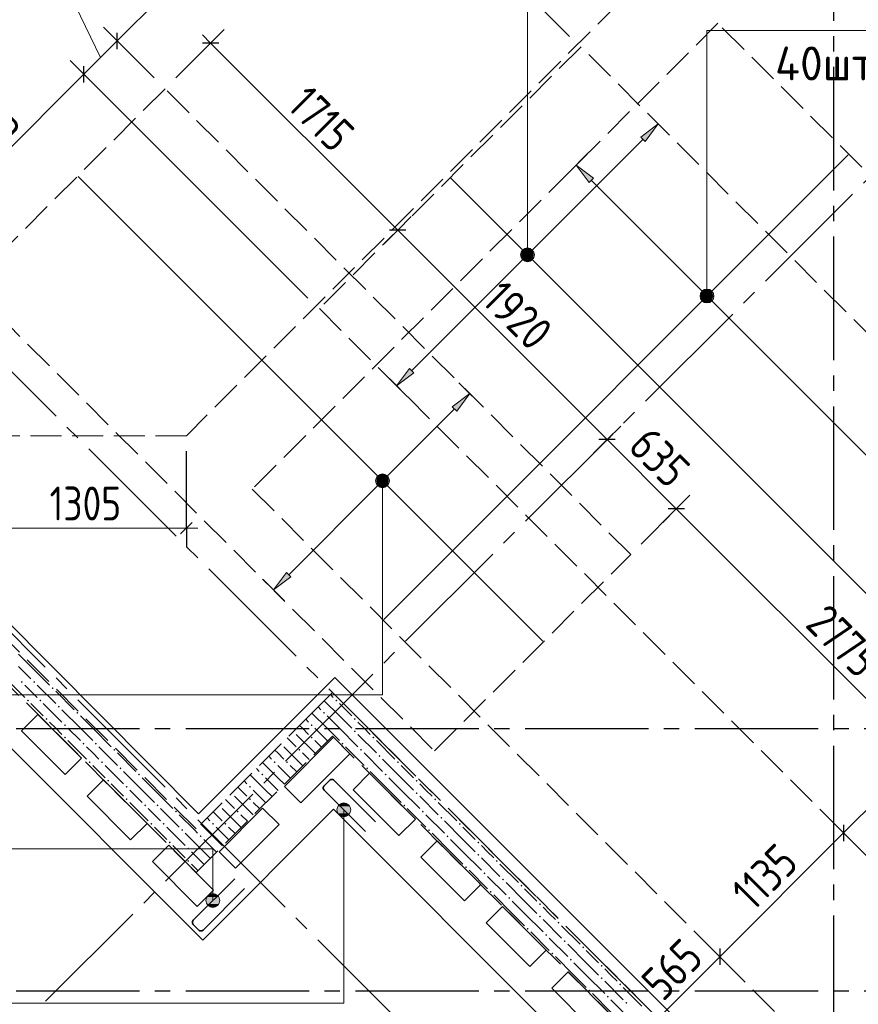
# Model space of a CAD drawing. Header units: millimetres. Extents: x 0 to 43617, y 0 to 59400.
# Tile 5 of 45: x 9348 to 14785, y 17244 to 23626. Entities that reach past the tile are written whole.
import ezdxf

# ---------------------------------------------------------------- set-up
doc = ezdxf.new("R2010")
doc.units = ezdxf.units.MM
doc.linetypes.add('______2', pattern=[270, 200, -70])
doc.linetypes.add('______5', pattern=[1100, 800, -100, 100, -100])
for name, color, linetype, lineweight in [('Standard', 7, 'Continuous', 25), ('ДОП Низ по У', 7, 'Continuous', 25), ('Обрамление П-обр. равн.', 7, 'Continuous', 25), ('Оси', 40, '______5', 18), ('Позиционная метка линия выноска', 7, 'Continuous', 13), ('Позиционная метка номер позиции', 7, 'Continuous', 13), ('Примечания', 7, 'Continuous', 25)]:
    doc.layers.add(name, color=color, linetype=linetype, lineweight=lineweight)
doc.layers.add('ЖБ Перекрытие верхний уровень', color=7, linetype='Continuous', lineweight=25, true_color=0xe0e0ff)
doc.layers.add('ЖБ Стена верхний уровень', color=7, linetype='Continuous', lineweight=25, true_color=0x006e00)
doc.styles.add('GOST 2.304-81', font='txt')
doc.styles.add('ISOCPEUR', font='txt')

msp = doc.modelspace()

# ---------------------------------------------------------------- hatches: boundary and pattern name
at = {"layer": 'ДОП Низ по У', "linetype": 'Continuous', "lineweight": 13, "transparency": 33554687}
for points in [[(13403.3, 22837.1), (13488.2, 22950.3), (13375, 22865.4)], [(12603.6, 22111.3), (12666.2, 22075.2), (12613.1, 22128.2)], [(12603.6, 22092.2), (12649.2, 22065.7), (12603.6, 22111.3)], [(12603.6, 22111.3), (12649.2, 22065.7), (12666.2, 22075.2)], [(12630.1, 22065.7), (12603.6, 22092.2), (12613.1, 22075.2)], [(12603.6, 22092.2), (12630.1, 22065.7), (12649.2, 22065.7)], [(12613.1, 22128.2), (12675.7, 22092.2), (12630.1, 22137.8)], [(12613.1, 22128.2), (12666.2, 22075.2), (12675.7, 22092.2)], [(12630.1, 22137.8), (12675.7, 22092.2), (12675.7, 22111.3)], [(12630.1, 22137.8), (12675.7, 22111.3), (12649.2, 22137.8)], [(12649.2, 22137.8), (12675.7, 22111.3), (12666.2, 22128.2)], [(13767.8, 21844.5), (13794.3, 21871), (13777.3, 21861.5)], [(13794.3, 21871), (13767.8, 21844.5), (13767.8, 21825.4)], [(13794.3, 21871), (13767.8, 21825.4), (13813.4, 21871)], [(13813.4, 21871), (13767.8, 21825.4), (13777.3, 21808.5)], [(13813.4, 21871), (13777.3, 21808.5), (13830.3, 21861.5)], [(13830.3, 21861.5), (13777.3, 21808.5), (13794.3, 21798.9)], [(13830.3, 21861.5), (13794.3, 21798.9), (13839.9, 21844.5)], [(13839.9, 21844.5), (13794.3, 21798.9), (13813.4, 21798.9)], [(13839.9, 21844.5), (13813.4, 21798.9), (13839.9, 21825.4)], [(13839.9, 21825.4), (13813.4, 21798.9), (13830.3, 21808.5)], [(12181, 21089.6), (12265.8, 21202.8), (12152.7, 21117.9)], [(11664.1, 20646.6), (11726.7, 20610.6), (11673.6, 20663.6)], [(11664.1, 20627.5), (11709.7, 20601), (11664.1, 20646.6)], [(11664.1, 20646.6), (11709.7, 20601), (11726.7, 20610.6)], [(11690.6, 20601), (11664.1, 20627.5), (11673.6, 20610.6)], [(11664.1, 20627.5), (11690.6, 20601), (11709.7, 20601)], [(11673.6, 20663.6), (11736.2, 20627.5), (11690.6, 20673.1)], [(11673.6, 20663.6), (11726.7, 20610.6), (11736.2, 20627.5)], [(11690.6, 20673.1), (11736.2, 20627.5), (11736.2, 20646.6)], [(11690.6, 20673.1), (11736.2, 20646.6), (11709.7, 20673.1)], [(11709.7, 20673.1), (11736.2, 20646.6), (11726.7, 20663.6)]]:
    msp.add_hatch(color=7, dxfattribs=at).paths.add_polyline_path(points)
for points in [[(13040.1, 22570.4), (12955.3, 22683.5), (13068.4, 22598.7)], [(11904.2, 21338), (11791.1, 21253.2), (11876, 21366.3)], [(11106.2, 20014.8), (10993, 19930), (11077.9, 20043.1)]]:
    msp.add_hatch(color=7, dxfattribs=at).paths.add_polyline_path(points, flags=16)
at = {"layer": 'ЖБ Стена верхний уровень', "linetype": 'Continuous', "lineweight": 18, "transparency": 33554687}
for points in [[(9354.5, 19333.1), (9360.9, 19339.6), (9367.4, 19333.1), (9360.9, 19326.6)], [(9434.5, 19333.1), (9441, 19339.6), (9447.4, 19333.1), (9441, 19326.6)], [(9554.5, 19293.1), (9560.9, 19299.6), (9567.4, 19293.1), (9560.9, 19286.6)], [(9394.5, 19213.1), (9401, 19219.6), (9407.5, 19213.1), (9401, 19206.6)], [(9474.5, 19213.1), (9481, 19219.6), (9487.5, 19213.1), (9481, 19206.6)], [(11394.5, 19213.1), (11401, 19219.6), (11407.5, 19213.1), (11401, 19206.6)], [(9594.5, 19173.1), (9601, 19179.6), (9607.5, 19173.1), (9601, 19166.6)], [(9514.5, 19093.1), (9521, 19099.6), (9527.5, 19093.1), (9521, 19086.6)], [(9714.5, 19133.1), (9721, 19139.6), (9727.5, 19133.1), (9721, 19126.6)], [(11314.5, 19133.1), (11321, 19139.6), (11327.5, 19133.1), (11321, 19126.6)], [(11514.5, 19093.1), (11521, 19099.6), (11527.5, 19093.1), (11521, 19086.6)], [(9634.5, 19053.1), (9641, 19059.6), (9647.4, 19053.1), (9641, 19046.6)], [(11234.5, 19053.1), (11241, 19059.6), (11247.4, 19053.1), (11241, 19046.6)], [(11514.5, 19013.1), (11521, 19019.6), (11527.5, 19013.1), (11521, 19006.6)], [(9634.5, 18973.1), (9641, 18979.6), (9647.4, 18973.1), (9641, 18966.6)], [(11125.5, 19015), (11127.5, 19013.1), (11121, 19006.6), (11119, 19008.5)], [(11234.5, 18973.1), (11241, 18979.6), (11247.4, 18973.1), (11241, 18966.6)], [(11634.5, 18973.1), (11641, 18979.6), (11647.4, 18973.1), (11641, 18966.6)], [(9754.5, 18933.1), (9760.9, 18939.6), (9767.4, 18933.1), (9760.9, 18926.6)], [(9834.5, 18933.1), (9841, 18939.6), (9847.4, 18933.1), (9841, 18926.6)], [(9954.5, 18893.1), (9960.9, 18899.6), (9967.4, 18893.1), (9960.9, 18886.6)], [(11045.5, 18935), (11047.4, 18933.1), (11041, 18926.6), (11039, 18928.5)], [(11154.4, 18893.1), (11160.9, 18899.6), (11167.4, 18893.1), (11160.9, 18886.6)], [(11434.5, 18933.1), (11441, 18939.6), (11447.4, 18933.1), (11441, 18926.6)], [(11554.4, 18893.1), (11560.9, 18899.6), (11567.4, 18893.1), (11560.9, 18886.6)], [(11674.5, 18853.1), (11681, 18859.6), (11687.5, 18853.1), (11681, 18846.6)], [(9794.5, 18813.1), (9801, 18819.6), (9807.5, 18813.1), (9801, 18806.6)], [(9874.5, 18813.1), (9881, 18819.6), (9887.5, 18813.1), (9881, 18806.6)], [(9994.5, 18773.1), (10001, 18779.6), (10007.5, 18773.1), (10001, 18766.6)], [(10994.5, 18813.1), (11001, 18819.6), (11007.5, 18813.1), (11001, 18806.6)], [(11074.5, 18813.1), (11081, 18819.6), (11087.5, 18813.1), (11081, 18806.6)], [(11594.5, 18773.1), (11601, 18779.6), (11607.5, 18773.1), (11601, 18766.6)], [(11794.5, 18813.1), (11801, 18819.6), (11807.5, 18813.1), (11801, 18806.6)], [(10114.5, 18733.1), (10121, 18739.6), (10127.5, 18733.1), (10121, 18726.6)], [(10914.5, 18733.1), (10921, 18739.6), (10927.5, 18733.1), (10921, 18726.6)], [(11714.5, 18733.1), (11721, 18739.6), (11727.5, 18733.1), (11721, 18726.6)], [(9914.5, 18693.1), (9921, 18699.6), (9927.5, 18693.1), (9921, 18686.6)], [(10034.5, 18653.1), (10041, 18659.6), (10047.4, 18653.1), (10041, 18646.6)], [(10834.5, 18653.1), (10841, 18659.6), (10847.4, 18653.1), (10841, 18646.6)], [(11914.5, 18693.1), (11921, 18699.6), (11927.5, 18693.1), (11921, 18686.6)], [(10034.5, 18573.1), (10041, 18579.6), (10047.4, 18573.1), (10041, 18566.6)], [(10725.5, 18615), (10727.5, 18613.1), (10721, 18606.6), (10719, 18608.5)], [(10834.5, 18573.1), (10841, 18579.6), (10847.4, 18573.1), (10841, 18566.6)], [(11914.5, 18613.1), (11921, 18619.6), (11927.5, 18613.1), (11921, 18606.6)], [(12034.5, 18573.1), (12041, 18579.6), (12047.4, 18573.1), (12041, 18566.6)], [(10154.5, 18533.1), (10160.9, 18539.6), (10167.4, 18533.1), (10160.9, 18526.6)], [(10234.5, 18533.1), (10241, 18539.6), (10247.4, 18533.1), (10241, 18526.6)], [(10645.5, 18535), (10647.4, 18533.1), (10641, 18526.6), (10639, 18528.5)], [(11834.5, 18533.1), (11841, 18539.6), (11847.4, 18533.1), (11841, 18526.6)], [(10354.5, 18493.1), (10360.9, 18499.6), (10367.4, 18493.1), (10360.9, 18486.6)], [(10754.5, 18493.1), (10760.9, 18499.6), (10767.4, 18493.1), (10760.9, 18486.6)], [(11954.4, 18493.1), (11960.9, 18499.6), (11967.4, 18493.1), (11960.9, 18486.6)], [(12074.5, 18453.1), (12081, 18459.6), (12087.5, 18453.1), (12081, 18446.6)], [(10194.5, 18413.1), (10201, 18419.6), (10207.5, 18413.1), (10201, 18406.6)], [(10274.5, 18413.1), (10281, 18419.6), (10287.5, 18413.1), (10281, 18406.6)], [(10594.5, 18413.1), (10601, 18419.6), (10607.5, 18413.1), (10601, 18406.6)], [(10674.5, 18413.1), (10681, 18419.6), (10687.5, 18413.1), (10681, 18406.6)], [(12194.5, 18413.1), (12201, 18419.6), (12207.5, 18413.1), (12201, 18406.6)], [(10394.5, 18373.1), (10401, 18379.6), (10407.5, 18373.1), (10401, 18366.6)], [(10514.5, 18333.1), (10521, 18339.6), (10527.5, 18333.1), (10521, 18326.6)], [(11994.5, 18373.1), (12001, 18379.6), (12007.5, 18373.1), (12001, 18366.6)], [(12114.5, 18333.1), (12121, 18339.6), (12127.5, 18333.1), (12121, 18326.6)], [(10314.5, 18293.1), (10321, 18299.6), (10327.5, 18293.1), (10321, 18286.6)], [(10434.5, 18253.1), (10441, 18259.6), (10447.4, 18253.1), (10441, 18246.6)], [(12314.5, 18293.1), (12321, 18299.6), (12327.5, 18293.1), (12321, 18286.6)], [(12314.5, 18213.1), (12321, 18219.6), (12327.5, 18213.1), (12321, 18206.6)], [(10434.5, 18173.1), (10441, 18179.6), (10447.4, 18173.1), (10441, 18166.6)], [(12234.5, 18133.1), (12241, 18139.6), (12247.4, 18133.1), (12241, 18126.6)], [(12434.5, 18173.1), (12441, 18179.6), (12447.4, 18173.1), (12441, 18166.6)], [(12354.4, 18093.1), (12360.9, 18099.6), (12367.4, 18093.1), (12360.9, 18086.6)], [(12474.5, 18053.1), (12481, 18059.6), (12487.5, 18053.1), (12481, 18046.6)], [(12594.5, 18013.1), (12601, 18019.6), (12607.5, 18013.1), (12601, 18006.6)], [(12394.5, 17973.1), (12401, 17979.6), (12407.5, 17973.1), (12401, 17966.6)], [(12514.5, 17933.1), (12521, 17939.6), (12527.5, 17933.1), (12521, 17926.6)], [(12714.5, 17893.1), (12721, 17899.6), (12727.5, 17893.1), (12721, 17886.6)], [(12714.5, 17813.1), (12721, 17819.6), (12727.5, 17813.1), (12721, 17806.6)], [(12834.5, 17773.1), (12841, 17779.6), (12847.4, 17773.1), (12841, 17766.6)], [(12634.5, 17733.1), (12641, 17739.6), (12647.4, 17733.1), (12641, 17726.6)], [(12754.4, 17693.1), (12760.9, 17699.6), (12767.4, 17693.1), (12760.9, 17686.6)], [(12874.5, 17653.1), (12881, 17659.6), (12887.5, 17653.1), (12881, 17646.6)], [(12994.5, 17613.1), (13001, 17619.6), (13007.5, 17613.1), (13001, 17606.6)], [(12794.5, 17573.1), (12801, 17579.6), (12807.5, 17573.1), (12801, 17566.6)], [(12914.5, 17533.1), (12921, 17539.6), (12927.5, 17533.1), (12921, 17526.6)], [(13114.5, 17493.1), (13121, 17499.6), (13127.5, 17493.1), (13121, 17486.6)], [(13114.5, 17413.1), (13121, 17419.6), (13127.5, 17413.1), (13121, 17406.6)], [(13234.5, 17373.1), (13241, 17379.6), (13247.4, 17373.1), (13241, 17366.6)], [(13034.5, 17333.1), (13041, 17339.6), (13047.4, 17333.1), (13041, 17326.6)], [(13154.4, 17293.1), (13160.9, 17299.6), (13167.4, 17293.1), (13160.9, 17286.6)], [(13274.5, 17253.1), (13281, 17259.6), (13287.5, 17253.1), (13281, 17246.6)]]:
    msp.add_hatch(color=7, dxfattribs=at).paths.add_polyline_path(points, flags=16)
at = {"layer": 'Позиционная метка номер позиции', "linetype": 'Continuous', "lineweight": 13, "transparency": 33554687}
for points in [[(12617.1, 22140.4), (12662.1, 22140.4), (12639.6, 22146.7)], [(12594.6, 22101.7), (12684.6, 22101.7), (12678.3, 22124.2)], [(12594.6, 22101.7), (12678.3, 22124.2), (12600.9, 22124.2)], [(12600.9, 22079.2), (12684.6, 22101.7), (12594.6, 22101.7)], [(12600.9, 22124.2), (12678.3, 22124.2), (12662.1, 22140.4)], [(12600.9, 22124.2), (12662.1, 22140.4), (12617.1, 22140.4)], [(12600.9, 22079.2), (12678.3, 22079.2), (12684.6, 22101.7)], [(12617.1, 22063), (12678.3, 22079.2), (12600.9, 22079.2)], [(12617.1, 22063), (12662.1, 22063), (12678.3, 22079.2)], [(12662.1, 22063), (12617.1, 22063), (12639.6, 22056.7)], [(13758.8, 21835), (13848.8, 21835), (13842.5, 21857.5)], [(13758.8, 21835), (13842.5, 21857.5), (13765.1, 21857.5)], [(13765.1, 21812.5), (13848.8, 21835), (13758.8, 21835)], [(13765.1, 21857.5), (13842.5, 21857.5), (13826.3, 21873.7)], [(13765.1, 21857.5), (13826.3, 21873.7), (13781.3, 21873.7)], [(13765.1, 21812.5), (13842.5, 21812.5), (13848.8, 21835)], [(13781.3, 21873.7), (13826.3, 21873.7), (13803.8, 21880)], [(13781.3, 21796.3), (13842.5, 21812.5), (13765.1, 21812.5)], [(13781.3, 21796.3), (13826.3, 21796.3), (13842.5, 21812.5)], [(13826.3, 21796.3), (13781.3, 21796.3), (13803.8, 21790)], [(11677.6, 20675.8), (11722.6, 20675.8), (11700.1, 20682.1)], [(11738.8, 20659.6), (11661.4, 20659.6), (11655.1, 20637.1)], [(11738.8, 20659.6), (11655.1, 20637.1), (11745.1, 20637.1)], [(11745.1, 20637.1), (11655.1, 20637.1), (11661.4, 20614.6)], [(11722.6, 20675.8), (11677.6, 20675.8), (11661.4, 20659.6)], [(11722.6, 20675.8), (11661.4, 20659.6), (11738.8, 20659.6)], [(11745.1, 20637.1), (11661.4, 20614.6), (11738.8, 20614.6)], [(11738.8, 20614.6), (11661.4, 20614.6), (11677.6, 20598.4)], [(11738.8, 20614.6), (11677.6, 20598.4), (11722.6, 20598.4)], [(11722.6, 20598.4), (11677.6, 20598.4), (11700.1, 20592.1)], [(11487.8, 18527.6), (11410.4, 18527.6), (11404.1, 18505.1)], [(11487.8, 18527.6), (11404.1, 18505.1), (11494.1, 18505.1)], [(11471.6, 18543.8), (11426.6, 18543.8), (11410.4, 18527.6)], [(11471.6, 18543.8), (11410.4, 18527.6), (11487.8, 18527.6)], [(11426.6, 18543.8), (11471.6, 18543.8), (11449.1, 18550.1)], [(11494.1, 18505.1), (11404.1, 18505.1), (11410.4, 18482.6)], [(11494.1, 18505.1), (11410.4, 18482.6), (11487.8, 18482.6)], [(11487.8, 18482.6), (11410.4, 18482.6), (11426.6, 18466.4)], [(11487.8, 18482.6), (11426.6, 18466.4), (11471.6, 18466.4)], [(11471.6, 18466.4), (11426.6, 18466.4), (11449.1, 18460.1)], [(10555.6, 17916.8), (10645.6, 17916.8), (10639.3, 17939.3)], [(10555.6, 17916.8), (10639.3, 17939.3), (10561.9, 17939.3)], [(10561.9, 17939.3), (10639.3, 17939.3), (10623.1, 17955.5)], [(10561.9, 17939.3), (10623.1, 17955.5), (10578.1, 17955.5)], [(10578.1, 17955.5), (10623.1, 17955.5), (10600.6, 17961.8)], [(10561.9, 17894.3), (10645.6, 17916.8), (10555.6, 17916.8)], [(10561.9, 17894.3), (10639.3, 17894.3), (10645.6, 17916.8)], [(10578.1, 17878.1), (10639.3, 17894.3), (10561.9, 17894.3)], [(10578.1, 17878.1), (10623.1, 17878.1), (10639.3, 17894.3)], [(10623.1, 17878.1), (10578.1, 17878.1), (10600.6, 17871.8)]]:
    msp.add_hatch(color=7, dxfattribs=at).paths.add_polyline_path(points)

# ---------------------------------------------------------------- linework, layer by layer
at = {"layer": 'Standard', "color": 7, "linetype": 'Continuous', "lineweight": 13, "transparency": 33554687}
for p, q in [((9979.7, 23488.8), (11461.1, 24970.2)), ((9871.9, 23381), (9710.5, 23715.3)), ((9764.1, 23273.2), (9979.7, 23488.8)), ((10585.7, 23474.5), (10532.7, 23527.5)), ((11798.4, 22261.8), (10585.7, 23474.5)), ((8706.9, 22216.1), (9764.1, 23273.2)), ((13156, 20904.1), (11798.4, 22261.8)), ((13605.1, 20455.1), (13156, 20904.1)), ((15566.2, 18493.9), (13605.1, 20455.1)), ((9124, 20330.4), (10428.5, 20330.4)), ((10428.5, 20330.4), (10503.5, 20330.4)), ((16386.2, 20052.3), (14689.1, 18355.2)), ((14689.1, 18355.2), (13886.5, 17552.6)), ((13886.5, 17552.6), (13487, 17153.1))]:
    msp.add_line(p, q, dxfattribs=at)
at = {"layer": 'Standard', "color": 251, "linetype": 'Continuous', "lineweight": -3, "true_color": 0x656565, "transparency": 33554687}
for p, q in [((11461.1, 24970.2), (12913.3, 23518.1)), ((9979.7, 23488.8), (9891.3, 23577.2)), ((10585.7, 23474.5), (10674.1, 23562.8)), ((9979.7, 23488.8), (10068.1, 23400.5)), ((9979.7, 23488.8), (10219.2, 23249.4)), ((10585.7, 23474.5), (10360.6, 23249.4)), ((10585.7, 23474.5), (10497.3, 23386.1)), ((9764.1, 23273.2), (9675.7, 23361.6)), ((9764.1, 23273.2), (9852.4, 23184.8)), ((9764.1, 23273.2), (11216.2, 21821)), ((11798.4, 22261.8), (11886.8, 22350.1)), ((11798.4, 22261.8), (11710, 22173.4)), ((11798.4, 22261.8), (11798.4, 22261.8)), ((13156, 20904.1), (13244.4, 20992.5)), ((13156, 20904.1), (13067.7, 20815.7)), ((10428.5, 20330.4), (10428.5, 20830)), ((13605.1, 20455.1), (13693.4, 20543.5)), ((10428.5, 20330.4), (10428.5, 20455.4)), ((13605.1, 20455.1), (13376.4, 20226.5)), ((13605.1, 20455.1), (13516.7, 20366.7)), ((10428.5, 20330.4), (10428.5, 20205.4)), ((14689.1, 18355.2), (14600.7, 18443.6)), ((14689.1, 18355.2), (14777.5, 18266.8)), ((14689.1, 18355.2), (14689.1, 18355.2)), ((13886.5, 17552.6), (13798.2, 17641)), ((13886.5, 17552.6), (13974.9, 17464.2)), ((13886.5, 17552.6), (13886.5, 17552.6))]:
    msp.add_line(p, q, dxfattribs=at)
at = {"layer": 'Standard', "color": 7, "linetype": 'Continuous', "lineweight": 25, "transparency": 33554687}
for p, q in [((9979.7, 23435.8), (9979.7, 23541.9)), ((10638.7, 23474.5), (10532.7, 23474.5)), ((9764.1, 23220.1), (9764.1, 23326.2)), ((11851.4, 22261.8), (11745.4, 22261.8)), ((13209.1, 20904.1), (13103, 20904.1)), ((13658.1, 20455.1), (13552, 20455.1)), ((10391, 20292.9), (10466, 20367.9)), ((14689.1, 18408.2), (14689.1, 18302.2)), ((13886.5, 17605.7), (13886.5, 17499.6))]:
    msp.add_line(p, q, dxfattribs=at)
at = {"layer": 'Standard', "color": 251, "linetype": 'Continuous', "lineweight": -3, "true_color": 0x656565, "transparency": 33554687}
msp.add_lwpolyline([(13156, 20904.1), (13168.1, 20916.1), (13168.1, 20916.1), (13168.1, 20916.1), (13168.1, 20916.1), (13175.1, 20923.2)], dxfattribs=at)
at = {"layer": 'ДОП Низ по У', "color": 7, "linetype": 'Continuous', "lineweight": 13, "transparency": 33554687}
msp.add_line((14082, 23555.5), (16190, 23555.5), dxfattribs=at)
at = {"layer": 'ДОП Низ по У', "color": 251, "linetype": 'Continuous', "lineweight": 13, "true_color": 0x494949, "transparency": 33554687}
for p, q in [((13488.2, 22950.3), (13417.5, 23021)), ((13488.2, 22950.3), (13375, 22865.4)), ((13403.3, 22837.1), (13488.2, 22950.3)), ((13488.2, 22950.3), (13558.9, 22879.5)), ((13488.2, 22950.3), (13488.2, 22950.3)), ((12660.9, 22122.9), (13389.2, 22851.3)), ((13375, 22865.4), (13403.3, 22837.1)), ((12955.3, 22683.5), (13026, 22754.2)), ((12955.3, 22683.5), (12884.6, 22612.8)), ((12955.3, 22683.5), (13068.4, 22598.7)), ((13040.1, 22570.4), (12955.3, 22683.5)), ((12955.3, 22683.5), (12955.3, 22683.5)), ((13068.4, 22598.7), (13040.1, 22570.4)), ((13054.3, 22584.5), (13782.6, 21856.2)), ((12613.1, 22128.2), (12613.1, 22128.2)), ((11890.1, 21352.2), (12618.4, 22080.5)), ((12666.2, 22075.2), (12666.2, 22075.2)), ((13830.3, 21861.5), (13830.3, 21861.5)), ((13777.3, 21808.5), (13777.3, 21808.5)), ((13825, 21813.8), (18371.7, 17267.1)), ((11791.1, 21253.2), (11720.4, 21323.9)), ((11791.1, 21253.2), (11876, 21366.3)), ((11904.2, 21338), (11791.1, 21253.2)), ((11876, 21366.3), (11904.2, 21338)), ((11791.1, 21253.2), (11861.8, 21182.5)), ((11791.1, 21253.2), (11791.1, 21253.2)), ((12265.8, 21202.8), (12195.1, 21273.5)), ((12265.8, 21202.8), (12152.7, 21117.9)), ((12181, 21089.6), (12265.8, 21202.8)), ((12265.8, 21202.8), (12336.5, 21132)), ((12265.8, 21202.8), (12265.8, 21202.8)), ((11721.4, 20658.3), (12166.8, 21103.8)), ((12152.7, 21117.9), (12181, 21089.6)), ((11092, 20029), (11678.9, 20615.9)), ((11673.6, 20663.6), (11673.6, 20663.6)), ((11726.7, 20610.6), (11726.7, 20610.6)), ((10993, 19930), (11077.9, 20043.1)), ((11077.9, 20043.1), (11106.2, 20014.8)), ((10993, 19930), (10922.3, 20000.7)), ((11106.2, 20014.8), (10993, 19930)), ((10993, 19930), (11063.7, 19859.3)), ((10993, 19930), (10993, 19930))]:
    msp.add_line(p, q, dxfattribs=at)
at = {"layer": 'ДОП Низ по У', "color": 7, "linetype": 'Continuous', "lineweight": 18, "transparency": 33554687}
for p, q in [((11707.6, 19738.7), (14719.8, 22751)), ((9727.8, 22609.4), (12740, 19597.2)), ((12142.5, 22598.8), (19772.2, 14969.1))]:
    msp.add_line(p, q, dxfattribs=at)
at = {"layer": 'ДОП Низ по У', "color": 251, "linetype": 'Continuous', "lineweight": 13, "true_color": 0x494949, "transparency": 33554687}
for centre in [(12639.6, 22101.7), (13803.8, 21835), (11700.1, 20637.1)]:
    msp.add_circle(centre, 37.5, dxfattribs=at)
at = {"layer": 'ЖБ Перекрытие верхний уровень', "color": 7, "linetype": 'Continuous', "lineweight": 18, "transparency": 33554687}
for p, q in [((7394, 20799.6), (10534.1, 17659.4)), ((9360.1, 19017.3), (9466.1, 19123.4)), ((9466.1, 19123.4), (9749, 18840.6)), ((9642.9, 18734.5), (9360.1, 19017.3)), ((11064.5, 18656.5), (11382.7, 18974.7)), ((11382.7, 18974.7), (11488.7, 18868.6)), ((9749, 18840.6), (9642.9, 18734.5)), ((11488.7, 18868.6), (11170.5, 18550.4)), ((11509.9, 18635.2), (11616, 18741.3)), ((11616, 18741.3), (11913, 18444.3)), ((9784.3, 18593.1), (9890.4, 18699.1)), ((9890.4, 18699.1), (10173.2, 18416.3)), ((11170.5, 18550.4), (11064.5, 18656.5)), ((10067.2, 18310.2), (9784.3, 18593.1)), ((11806.9, 18338.3), (11509.9, 18635.2)), ((10640.2, 18232.2), (10923, 18515)), ((10923, 18515), (11029.1, 18409)), ((10534.1, 17659.4), (11382.7, 18508)), ((11382.7, 18508), (14062.3, 15828.3)), ((10173.2, 18416.3), (10067.2, 18310.2)), ((11029.1, 18409), (10746.3, 18126.1)), ((11913, 18444.3), (11806.9, 18338.3)), ((10208.6, 18168.8), (10314.7, 18274.9)), ((10314.7, 18274.9), (10604.8, 17984.7)), ((11948.3, 18196.8), (12054.4, 18302.9)), ((12054.4, 18302.9), (12337.2, 18020.1)), ((10746.3, 18126.1), (10640.2, 18232.2)), ((12231.2, 17914), (11948.3, 18196.8)), ((10498.8, 17878.6), (10208.6, 18168.8)), ((12337.2, 18020.1), (12231.2, 17914)), ((10604.8, 17984.7), (10498.8, 17878.6)), ((12372.6, 17772.6), (12478.7, 17878.6)), ((12478.7, 17878.6), (12761.5, 17595.8)), ((12655.5, 17489.7), (12372.6, 17772.6)), ((12761.5, 17595.8), (12655.5, 17489.7)), ((12796.9, 17348.3), (12902.9, 17454.4)), ((12902.9, 17454.4), (13185.8, 17171.5)), ((13079.7, 17065.5), (12796.9, 17348.3))]:
    msp.add_line(p, q, dxfattribs=at)
at = {"layer": 'ЖБ Стена верхний уровень', "color": 251, "linetype": '______2', "lineweight": 13, "true_color": 0x656565, "transparency": 33554687}
for p, q in [((10491.4, 18380.9), (7874, 20998.4)), ((7674, 20915.5), (10350, 18239.5)), ((11375.3, 19264.8), (11233.9, 19123.4)), ((16275.6, 14364.6), (11375.3, 19264.8)), ((11233.9, 19123.4), (10491.4, 18380.9)), ((10491.4, 18098.1), (11375.3, 18982)), ((11375.3, 18982), (16134.1, 14223.2)), ((10350, 18239.5), (10491.4, 18098.1))]:
    msp.add_line(p, q, dxfattribs=at)
at = {"layer": 'ЖБ Стена верхний уровень', "color": 9, "linetype": 'Continuous', "lineweight": 18, "true_color": 0xc7c7c7, "transparency": 33554687}
for p, q in [((9341, 19513.1), (9421, 19433.1)), ((9341, 19433.1), (9421, 19353.1)), ((9421, 19433.1), (9541, 19313.1)), ((9260.9, 19353.1), (9381, 19233.1)), ((9421, 19273.1), (9381, 19313.1)), ((9460.9, 19313.1), (9581, 19193.1)), ((9460.9, 19233.1), (9421, 19273.1)), ((9581, 19273.1), (9701, 19153.1)), ((11421, 19113.1), (11322.3, 19211.8)), ((11362.3, 19251.8), (11381, 19233.1)), ((9421, 19193.1), (9501, 19113.1)), ((9501, 19193.1), (9621, 19073.1)), ((9741, 19033.1), (9621, 19153.1)), ((11282.3, 19171.8), (11301, 19153.1)), ((11421, 19193.1), (11501, 19113.1)), ((9741, 19113.1), (9821, 19033.1)), ((11202.3, 19091.8), (11221, 19073.1)), ((11341, 19033.1), (11242.3, 19131.8)), ((11341, 19113.1), (11421, 19033.1)), ((11421, 19113.1), (11501, 19033.1)), ((9581, 19033.1), (9541, 19073.1)), ((9621, 18993.1), (9581, 19033.1)), ((9660.9, 19033.1), (9741, 18953.1)), ((9741, 19033.1), (9821, 18953.1)), ((9821, 19033.1), (9941, 18913.1)), ((11181, 19033.1), (11162.3, 19051.8)), ((11221, 18993.1), (11181, 19033.1)), ((11260.9, 19033.1), (11341, 18953.1)), ((11341, 19033.1), (11421, 18953.1)), ((11421, 19033.1), (11541, 18913.1)), ((11581, 19033.1), (11541, 19073.1)), ((11621, 18993.1), (11581, 19033.1)), ((11082.3, 18971.8), (11141, 18913.1)), ((11141, 18993.1), (11260.9, 18873.1)), ((11541, 18993.1), (11660.9, 18873.1)), ((9660.9, 18953.1), (9781, 18833.1)), ((9821, 18873.1), (9781, 18913.1)), ((9860.9, 18913.1), (9981, 18793.1)), ((11021, 18873.1), (11002.3, 18891.8)), ((11060.9, 18913.1), (11181, 18793.1)), ((11260.9, 18953.1), (11303.7, 18910.4)), ((11460.9, 18913.1), (11581, 18793.1)), ((11660.9, 18953.1), (11781, 18833.1)), ((9860.9, 18833.1), (9821, 18873.1)), ((9981, 18873.1), (10101, 18753.1)), ((10962.3, 18851.8), (10981, 18833.1)), ((11060.9, 18833.1), (11021, 18873.1)), ((11181, 18873.1), (11223.7, 18830.4)), ((11581, 18873.1), (11701, 18753.1)), ((11821, 18713.1), (11701, 18833.1)), ((9821, 18793.1), (9901, 18713.1)), ((9901, 18793.1), (10021, 18673.1)), ((10882.3, 18771.8), (10901, 18753.1)), ((11021, 18713.1), (10922.3, 18811.8)), ((11021, 18793.1), (11101, 18713.1)), ((11101, 18793.1), (11143.7, 18750.4)), ((11821, 18793.1), (11901, 18713.1)), ((10141, 18633.1), (10021, 18753.1)), ((10141, 18713.1), (10221, 18633.1)), ((10941, 18633.1), (10842.3, 18731.8)), ((10941, 18713.1), (11021, 18633.1)), ((11021, 18713.1), (11063.7, 18670.4)), ((11741, 18633.1), (11621, 18753.1)), ((11741, 18713.1), (11821, 18633.1)), ((11821, 18713.1), (11901, 18633.1)), ((9981, 18633.1), (9941, 18673.1)), ((10781, 18633.1), (10762.3, 18651.8)), ((10802.3, 18691.8), (10821, 18673.1)), ((11981, 18633.1), (11941, 18673.1)), ((10021, 18593.1), (9981, 18633.1)), ((10060.9, 18633.1), (10141, 18553.1)), ((10141, 18633.1), (10221, 18553.1)), ((10221, 18633.1), (10341, 18513.1)), ((10741, 18593.1), (10860.9, 18473.1)), ((10821, 18593.1), (10781, 18633.1)), ((10860.9, 18633.1), (10941, 18553.1)), ((10941, 18633.1), (10983.7, 18590.4)), ((11021, 18633.1), (11023.7, 18630.4)), ((11741, 18633.1), (11821, 18553.1)), ((11821, 18633.1), (11941, 18513.1)), ((11941, 18593.1), (12060.9, 18473.1)), ((12021, 18593.1), (11981, 18633.1)), ((10060.9, 18553.1), (10181, 18433.1)), ((10221, 18473.1), (10181, 18513.1)), ((10260.9, 18513.1), (10381, 18393.1)), ((10660.9, 18513.1), (10781, 18393.1)), ((10682.3, 18571.8), (10741, 18513.1)), ((10860.9, 18553.1), (10903.7, 18510.4)), ((11860.9, 18513.1), (11981, 18393.1)), ((12060.9, 18553.1), (12181, 18433.1)), ((10260.9, 18433.1), (10221, 18473.1)), ((10381, 18473.1), (10482.3, 18371.8)), ((10562.3, 18451.8), (10581, 18433.1)), ((10621, 18473.1), (10602.3, 18491.8)), ((10660.9, 18433.1), (10621, 18473.1)), ((10781, 18473.1), (10823.7, 18430.4)), ((11981, 18473.1), (12101, 18353.1)), ((10221, 18393.1), (10301, 18313.1)), ((10301, 18393.1), (10402.3, 18291.8)), ((10621, 18313.1), (10522.3, 18411.8)), ((10621, 18393.1), (10701, 18313.1)), ((10701, 18393.1), (10743.7, 18350.4)), ((12221, 18313.1), (12101, 18433.1)), ((12221, 18393.1), (12301, 18313.1)), ((10442.3, 18331.8), (10421, 18353.1)), ((10541, 18233.1), (10442.3, 18331.8)), ((10482.3, 18371.8), (10501, 18353.1)), ((12141, 18233.1), (12021, 18353.1)), ((10362.3, 18251.8), (10341, 18273.1)), ((10402.3, 18291.8), (10421, 18273.1)), ((10541, 18313.1), (10621, 18233.1)), ((10621, 18313.1), (10663.7, 18270.4)), ((12141, 18313.1), (12221, 18233.1)), ((12221, 18313.1), (12301, 18233.1)), ((12381, 18233.1), (12341, 18273.1)), ((10381, 18233.1), (10362.3, 18251.8)), ((10421, 18193.1), (10381, 18233.1)), ((10460.9, 18233.1), (10541, 18153.1)), ((10541, 18233.1), (10583.7, 18190.4)), ((10621, 18233.1), (10623.7, 18230.4)), ((12141, 18233.1), (12221, 18153.1)), ((12221, 18233.1), (12341, 18113.1)), ((12341, 18193.1), (12460.9, 18073.1)), ((12421, 18193.1), (12381, 18233.1)), ((10460.9, 18153.1), (10503.7, 18110.4)), ((12460.9, 18153.1), (12581, 18033.1)), ((12260.9, 18113.1), (12381, 17993.1)), ((12381, 18073.1), (12501, 17953.1)), ((12621, 17913.1), (12501, 18033.1)), ((12541, 17833.1), (12421, 17953.1)), ((12621, 17993.1), (12701, 17913.1)), ((12541, 17913.1), (12621, 17833.1)), ((12621, 17913.1), (12701, 17833.1)), ((12781, 17833.1), (12741, 17873.1)), ((12541, 17833.1), (12621, 17753.1)), ((12621, 17833.1), (12741, 17713.1)), ((12821, 17793.1), (12781, 17833.1)), ((12741, 17793.1), (12860.9, 17673.1)), ((12860.9, 17753.1), (12981, 17633.1)), ((12660.9, 17713.1), (12781, 17593.1)), ((12781, 17673.1), (12901, 17553.1)), ((13021, 17513.1), (12901, 17633.1)), ((12941, 17433.1), (12821, 17553.1)), ((13021, 17593.1), (13101, 17513.1)), ((12941, 17513.1), (13021, 17433.1)), ((13021, 17513.1), (13101, 17433.1)), ((12941, 17433.1), (13021, 17353.1)), ((13021, 17433.1), (13141, 17313.1)), ((13181, 17433.1), (13141, 17473.1)), ((13221, 17393.1), (13181, 17433.1)), ((13141, 17393.1), (13260.9, 17273.1)), ((13060.9, 17313.1), (13181, 17193.1)), ((13260.9, 17353.1), (13381, 17233.1)), ((13181, 17273.1), (13301, 17153.1))]:
    msp.add_line(p, q, dxfattribs=at)
at = {"layer": 'Обрамление П-обр. равн.', "color": 7, "linetype": 'Continuous', "lineweight": 35, "transparency": 33554687}
for points in [[(11654.2, 18427.3), (11384.9, 18696.7), (11382, 18698.8), (11378.6, 18700.5), (11374.9, 18701.6), (11371.3, 18701.9), (11367.8, 18701.6), (11364.1, 18700.5), (11360.7, 18698.8), (11357.8, 18696.7), (11321.2, 18660.1), (11319.1, 18657.2), (11317.3, 18653.8), (11316.3, 18650.1), (11316, 18646.6), (11316.3, 18643), (11317.3, 18639.3), (11319.1, 18635.9), (11321.2, 18633), (11590.5, 18363.7)], [(10742, 18058.2), (10472.7, 17788.9), (10470.5, 17786.1), (10468.8, 17782.6), (10467.8, 17778.9), (10467.5, 17775.4), (10467.8, 17771.8), (10468.8, 17768.2), (10470.5, 17764.7), (10472.7, 17761.9), (10509.3, 17725.3), (10512.1, 17723.1), (10515.6, 17721.4), (10519.3, 17720.4), (10522.8, 17720), (10526.4, 17720.4), (10530.1, 17721.4), (10533.5, 17723.1), (10536.3, 17725.3), (10805.7, 17994.6)]]:
    msp.add_lwpolyline(points, dxfattribs=at)
at = {"layer": 'Оси', "color": 8, "linetype": '______5', "lineweight": -3, "transparency": 33554687}
for p, q in [((14624, 57420), (14624, 7100)), ((9515.6, 17263.7), (27464.8, 35212.9)), ((17361.8, 13278.4), (8221.6, 22418.5)), ((16513.2, 12429.8), (7199.9, 21743.1)), ((33224, 19030), (4600, 19030)), ((33224, 17330), (4600, 17330)), ((9515.6, 17263.7), (9515.6, 17263.7)), ((9515.6, 17263.7), (9515.6, 17263.7))]:
    msp.add_line(p, q, dxfattribs=at)
at = {"layer": 'Позиционная метка линия выноска', "color": 251, "linetype": 'Continuous', "lineweight": 13, "true_color": 0x494949, "transparency": 33554687}
msp.add_lwpolyline([(7974.8, 21025.2), (10507.8, 18478.7), (11391.2, 19362.1), (16546, 14207.3), (15623.2, 13362.3), (18325.5, 10660), (19834, 10660), (19834, 11910), (26554, 11910), (26554, 10660), (29494, 10660), (29494, 11910), (33024, 11910)], dxfattribs=at)
at = {"layer": 'Позиционная метка номер позиции', "color": 7, "linetype": 'Continuous', "lineweight": 13, "transparency": 33554687}
for p, q in [((12639.6, 22146.7), (12639.6, 22146.7)), ((12594.6, 22101.7), (12594.6, 22101.7)), ((12684.6, 22101.7), (12684.6, 22101.7)), ((12639.6, 22056.7), (12639.6, 22056.7)), ((13758.8, 21835), (13758.8, 21835)), ((13803.8, 21880), (13803.8, 21880)), ((13848.8, 21835), (13848.8, 21835)), ((13803.8, 21790), (13803.8, 21790)), ((11700.1, 20682.1), (11700.1, 20682.1)), ((11655.1, 20637.1), (11655.1, 20637.1)), ((11745.1, 20637.1), (11745.1, 20637.1)), ((11700.1, 20592.1), (11700.1, 20592.1)), ((11449.1, 18550.1), (11449.1, 18550.1)), ((11404.1, 18505.1), (11404.1, 18505.1)), ((11449.1, 18460.1), (11449.1, 18460.1)), ((11494.1, 18505.1), (11494.1, 18505.1)), ((10600.6, 17961.8), (10600.6, 17961.8)), ((10555.6, 17916.8), (10555.6, 17916.8)), ((10600.6, 17871.8), (10600.6, 17871.8)), ((10645.6, 17916.8), (10645.6, 17916.8))]:
    msp.add_line(p, q, dxfattribs=at)
for points in [[(12639.6, 22101.7), (12639.6, 24555.4), (15402.2, 24555.4)], [(13803.8, 21835), (13803.8, 23555.5), (16282, 23555.5)], [(11700.1, 20637.1), (11700.1, 19251), (6965.2, 19251)], [(11449.1, 18505.1), (11449.1, 17251), (6935.2, 17251)], [(10600.6, 17916.8), (10600.6, 18251), (5935.2, 18251)]]:
    msp.add_lwpolyline(points, dxfattribs=at)
for centre in [(12639.6, 22101.7), (13803.8, 21835), (11700.1, 20637.1), (11449.1, 18505.1), (10600.6, 17916.8)]:
    msp.add_circle(centre, 45, dxfattribs=at)
at = {"layer": 'Примечания', "color": 7, "linetype": '______2', "lineweight": 13, "transparency": 33554687}
for p, q in [((22019.4, 32520.9), (10428.5, 20930)), ((10428.5, 20930), (7595.8, 20930))]:
    msp.add_line(p, q, dxfattribs=at)
at = {"layer": 'Примечания', "color": 7, "linetype": '______2', "lineweight": 18, "transparency": 33554687}
for p, q in [((13874.8, 23603), (10855.5, 20583.7)), ((19390.3, 18087.6), (13874.8, 23603)), ((12987.5, 23450.9), (11290.5, 21753.8)), ((20624.3, 15814.1), (12987.5, 23450.9)), ((10289.9, 23178.7), (9017.1, 21905.9)), ((13309.3, 20159.3), (10289.9, 23178.7)), ((9017.1, 21905.9), (12036.5, 18886.5)), ((11290.5, 21753.8), (18927.2, 14117.1)), ((10855.5, 20583.7), (16370.9, 15068.3)), ((12036.5, 18886.5), (13309.3, 20159.3))]:
    msp.add_line(p, q, dxfattribs=at)

# ---------------------------------------------------------------- texts
at = {"layer": 'Standard', "color": 7, "linetype": 'Continuous', "lineweight": 25, "transparency": 33554687, "char_height": 220, "attachment_point": 7, "style": 'GOST 2.304-81'}
for s, insert, width, rotation in [('1495', (9028.8, 22608.7), 610.167, 45), ('1715', (11072.7, 23058.3), 563.279, 315), ('1920', (12335.7, 21795.3), 625.738, 315), ('635', (13283.3, 20847.6), 500.821, 315), ('2775', (14433.1, 19697.8), 657.054, 315), ('1135', (14103.2, 17840.1), 547.704, 45), ('565', (13518.8, 17255.6), 500.825, 45)]:
    msp.add_mtext(s, dxfattribs=dict(at, insert=insert, width=width, rotation=rotation))
at = {"layer": 'Standard', "color": 7, "linetype": 'Continuous', "lineweight": 25, "transparency": 33554687, "insert": (9541.8, 20380.4), "char_height": 220, "width": 594.589, "attachment_point": 7, "style": 'GOST 2.304-81'}
msp.add_mtext('1305', dxfattribs=at)
at = {"layer": 'ДОП Низ по У', "color": 7, "linetype": 'Continuous', "lineweight": 13, "transparency": 33554687, "insert": (14245, 23232.8), "char_height": 220, "width": 1888.528, "attachment_point": 7, "style": 'ISOCPEUR'}
msp.add_mtext('\\W0.98;40шт. ш.200 ', dxfattribs=at)

doc.saveas('drawing.dxf')
